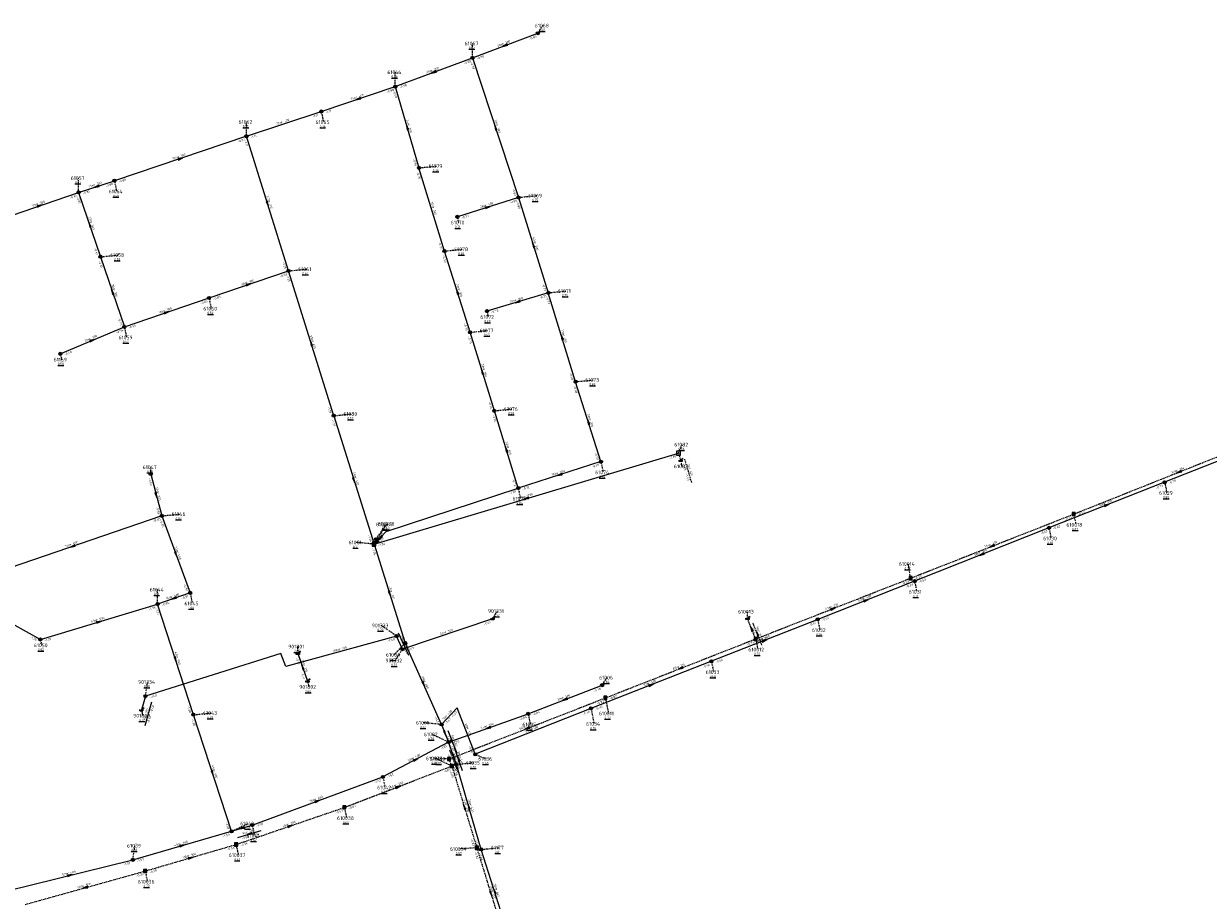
# Model space of a CAD drawing. Extents: x 188323 to 208361, y 565368 to 574910.
# Tile 21 of 256: x 199190 to 199667, y 566438 to 566791. Entities that reach past the tile are written whole.
import ezdxf

# ---------------------------------------------------------------- set-up
doc = ezdxf.new("R2010")
doc.units = 0
for name, pattern in [('BORDER', [1.75, 0.5, -0.25, 0.5, -0.25, 0, -0.25]), ('DASHDOT', [1, 0.5, -0.25, 0, -0.25]), ('DASHED', [0.75, 0.5, -0.25])]:
    doc.linetypes.add(name, pattern=pattern)
doc.layers.get('0').update_dxf_attribs({"linetype": 'CONTINUOUS'})
for name, color, linetype in [('RIO-AFM', 7, 'CONTINUOUS'), ('RIO-BOK', 7, 'CONTINUOUS'), ('RIO-DET', 7, 'CONTINUOUS'), ('RIO-KNP', 7, 'CONTINUOUS'), ('RIO-KNR', 7, 'CONTINUOUS'), ('RIO-LAG', 7, 'CONTINUOUS'), ('RIO-LAG_0B', 7, 'CONTINUOUS'), ('RIO-LAG_1B', 7, 'DASHED'), ('RIO-LAG_4', 7, 'BORDER'), ('RIO-LEN', 7, 'CONTINUOUS'), ('RIO-MVD', 1, 'CONTINUOUS'), ('RIO-VRB', 6, 'DASHDOT'), ('RIO-VRH', 7, 'CONTINUOUS')]:
    doc.layers.add(name, color=color, linetype=linetype)
doc.styles.add('RIO-TXT', font='isocp.shx')

# ---------------------------------------------------------------- blocks, each defined once
blk = doc.blocks.new('L_VHR')
blk.add_lwpolyline([(-0.5, 0), (0.5, 0), (-0.5, 0.15), (-0.5, -0.15), (0.5, 0)])
blk = doc.blocks.new('K_IPG')
blk.add_circle((0, 0), 0.5)
for points in [[(0, 0), (-0.5, 0), (-0.433013, 0.25)], [(0, 0), (-0.433013, -0.25), (-0.5, 0)], [(0, 0), (-0.433013, 0.25), (-0.25, 0.433013)], [(0, 0), (-0.25, -0.433013), (-0.433013, -0.25)], [(0, 0), (-0.25, 0.433013), (0, 0.5)], [(0, 0), (0, -0.5), (-0.25, -0.433013)], [(0, 0), (0, 0.5), (0.25, 0.433013)], [(0, 0), (0.25, 0.433013), (0.433013, 0.25)], [(0, 0), (0.433013, 0.25), (0.5, 0)], [(0, 0), (0.5, 0), (0.433013, -0.25)], [(0, 0), (0.433013, -0.25), (0.25, -0.433013)], [(0, 0), (0.25, -0.433013), (0, -0.5)]]:
    blk.add_solid(points)
at = {"style": 'RIO-TXT', "flags": 1}
blk.add_attdef('KNOOPNAAM', (2, 2), '', height=1, dxfattribs=at)
blk = doc.blocks.new('K_IPR')
blk.add_lwpolyline([(-0.5, -0.5), (0.5, -0.5), (0.5, 0.5), (-0.5, 0.5)], close=True)
blk.add_solid([(-0.5, 0.5), (0.5, 0.5), (-0.5, -0.5), (0.5, -0.5)])
at = {"style": 'RIO-TXT', "flags": 1}
blk.add_attdef('KNOOPNAAM', (2, 2), '', height=1, dxfattribs=at)
blk = doc.blocks.new('K_UTB')
blk.add_lwpolyline([(0.5, 0.15), (0.5, -0.3), (-0.5, -0.3), (-0.5, 0.15), (-0.45, 0.15), (-0.45, -0.25), (0, -0.25), (0.45, -0.25), (0.45, 0.15)], close=True)
blk.add_lwpolyline([(0.85, 0.6), (0.55, 0.65), (0.614828, 0.459583), (0.850842, 0.598937)])
blk.add_arc((0.85, -0.25), 0.85, 90, 180)
at = {"style": 'RIO-TXT', "flags": 1}
blk.add_attdef('KNOOPNAAM', (2, 2), '', height=1, dxfattribs=at)
blk = doc.blocks.new('K_OVL')
for points in [[(0.6, 0.6), (-0.6, 0.6), (-0.6, -0.6), (0.6, -0.6)], [(1, 1.25), (0.474823, 0.983111), (0.413034, 1.369554)]]:
    blk.add_lwpolyline(points, close=True)
blk.add_arc((0.81571, 0.439293), 0.83139, 77.193131, 168.854604)
blk.add_solid([(-0.6, 0.6), (0.6, 0.6), (-0.6, -0.6), (0.6, -0.6)])
at = {"style": 'RIO-TXT', "flags": 1}
blk.add_attdef('KNOOPNAAM', (2, 2), '', height=1, dxfattribs=at)
blk = doc.blocks.new('K_DIV')
for p, q in [((-0.65, 0.65), (-0.65, -0.65)), ((0.65, 0.65), (-0.65, 0.65)), ((0.65, -0.65), (0.65, 0.65)), ((-0.65, -0.65), (0.65, -0.65))]:
    blk.add_line(p, q)
blk = doc.blocks.new('934_06______61001_____61002_')
at = {"layer": 'RIO-LAG_0B'}
blk.add_line((0, 0), (3.608, -9.134), dxfattribs=at)
at = {"layer": 'RIO-VRH', "xscale": 2, "yscale": 2, "zscale": 2, "rotation": 291.5295}
blk.add_blockref('L_VHR', (1.804, -4.567), dxfattribs=at)
at = {"layer": 'RIO-AFM', "style": 'RIO-TXT'}
blk.add_text('r 400', height=0.9, rotation=291.5295, dxfattribs=at).set_placement((1.8724, -3.3784))
at = {"layer": 'RIO-BOK', "style": 'RIO-TXT'}
for s, p in [('-1.67', (-0.7877, -1.8163)), ('-1.81', (0.7997, -5.8341))]:
    blk.add_text(s, height=0.9, rotation=291.5295, dxfattribs=at).set_placement(p)
at = {"layer": 'RIO-LEN', "style": 'RIO-TXT'}
blk.add_text('8m', height=0.9, rotation=291.5295, dxfattribs=at).set_placement((1.2771, -1.8717))
blk = doc.blocks.new('935_06______610039____610010_')
at = {"layer": 'RIO-LAG_1B'}
blk.add_line((0, 0), (-3.51, 9.172), dxfattribs=at)
at = {"layer": 'RIO-AFM', "style": 'RIO-TXT'}
blk.add_text('r 315', height=0.9, rotation=290.9265, dxfattribs=at).set_placement((-1.6733, 5.7741))
at = {"layer": 'RIO-BOK', "style": 'RIO-TXT'}
for p in [(-4.3168, 7.3641), (-2.7717, 3.3298)]:
    blk.add_text('-0.85', height=0.9, rotation=290.9265, dxfattribs=at).set_placement(p)
at = {"layer": 'RIO-LEN', "style": 'RIO-TXT'}
blk.add_text('3m', height=0.9, rotation=290.9265, dxfattribs=at).set_placement((-2.2526, 7.2869))
blk = doc.blocks.new('936_06______610012____610013_')
at = {"layer": 'RIO-LAG_1B'}
blk.add_line((0, 0), (-3.674, 9.108), dxfattribs=at)
at = {"layer": 'RIO-VRH', "xscale": 2, "yscale": 2, "zscale": 2, "rotation": 111.9529}
blk.add_blockref('L_VHR', (-1.837, 4.554), dxfattribs=at)
at = {"layer": 'RIO-AFM', "style": 'RIO-TXT'}
blk.add_text('r 315', height=0.9, rotation=291.9529, dxfattribs=at).set_placement((-1.7765, 5.7431))
at = {"layer": 'RIO-BOK', "style": 'RIO-TXT'}
for s, p in [('-0.45', (-4.4483, 7.2859)), ('-0.35', (-2.8308, 3.2791))]:
    blk.add_text(s, height=0.9, rotation=291.9529, dxfattribs=at).set_placement(p)
at = {"layer": 'RIO-LEN', "style": 'RIO-TXT'}
blk.add_text('9m', height=0.9, rotation=291.9529, dxfattribs=at).set_placement((-2.3829, 7.2453))
blk = doc.blocks.new('937_06______61035_____61002_')
at = {"layer": 'RIO-LAG_0B'}
blk.add_line((0, 0), (-3.294, 9.252), dxfattribs=at)
at = {"layer": 'RIO-VRH', "xscale": 2, "yscale": 2, "zscale": 2, "rotation": 109.5802}
blk.add_blockref('L_VHR', (-1.647, 4.626), dxfattribs=at)
at = {"layer": 'RIO-AFM', "style": 'RIO-TXT'}
blk.add_text('r 400', height=0.9, rotation=289.5802, dxfattribs=at).set_placement((-1.447, 5.5575))
at = {"layer": 'RIO-BOK', "style": 'RIO-TXT'}
for s, p in [('-1.81', (-4.143, 7.4636)), ('-1.54', (-2.6932, 3.3941))]:
    blk.add_text(s, height=0.9, rotation=289.5802, dxfattribs=at).set_placement(p)
at = {"layer": 'RIO-LEN', "style": 'RIO-TXT'}
blk.add_text('10m', height=0.9, rotation=289.5802, dxfattribs=at).set_placement((-2.1719, 7.5922))
blk = doc.blocks.new('977_06______61040_____61041_')
at = {"layer": 'RIO-LAG_0B'}
blk.add_line((0, 0), (9.403, 2.832), dxfattribs=at)
at = {"layer": 'RIO-VRH', "xscale": 2, "yscale": 2, "zscale": 2, "rotation": 196.7609}
blk.add_blockref('L_VHR', (4.7015, 1.416), dxfattribs=at)
at = {"layer": 'RIO-AFM', "style": 'RIO-TXT'}
blk.add_text('r 400', height=0.9, rotation=16.7609, dxfattribs=at).set_placement((3.5231, 1.5834))
at = {"layer": 'RIO-BOK', "style": 'RIO-TXT'}
for s, p in [('-1.59', (1.7441, -0.9368)), ('-1.56', (5.8805, 0.3091))]:
    blk.add_text(s, height=0.9, rotation=16.7609, dxfattribs=at).set_placement(p)
at = {"layer": 'RIO-LEN', "style": 'RIO-TXT'}
blk.add_text('9m', height=0.9, rotation=16.7609, dxfattribs=at).set_placement((1.972, 1.1162))
blk = doc.blocks.new('980_06______61082___c261083_')
at = {"layer": 'RIO-LAG_4'}
blk.add_line((0, 0), (2.757, -9.427), dxfattribs=at)
at = {"layer": 'RIO-AFM', "style": 'RIO-TXT'}
blk.add_text('r 600', height=0.9, rotation=286.2748, dxfattribs=at).set_placement((1.5552, -3.5362))
at = {"layer": 'RIO-BOK', "style": 'RIO-TXT'}
for p in [(-0.9507, -1.7365), (0.2623, -5.8837)]:
    blk.add_text('-1.83', height=0.9, rotation=286.2748, dxfattribs=at).set_placement(p)
at = {"layer": 'RIO-LEN', "style": 'RIO-TXT'}
blk.add_text('3m', height=0.9, rotation=286.2748, dxfattribs=at).set_placement((1.1005, -1.9813))
blk = doc.blocks.new('1374_90______901332____901333_')
at = {"layer": 'RIO-LAG'}
blk.add_line((0, 0), (-4.069, 8.938), dxfattribs=at)
at = {"layer": 'RIO-AFM', "style": 'RIO-TXT'}
blk.add_text('r 300', height=0.9, rotation=294.4587, dxfattribs=at).set_placement((-2.0264, 5.6597))
at = {"layer": 'RIO-LEN', "style": 'RIO-TXT'}
blk.add_text('6m', height=0.9, rotation=294.4587, dxfattribs=at).set_placement((-2.6979, 7.134))
blk = doc.blocks.new('1375_90______901334____901803_')
at = {"layer": 'RIO-LAG'}
blk.add_line((0, 0), (-2.765, -9.424), dxfattribs=at)
at = {"layer": 'RIO-AFM', "style": 'RIO-TXT'}
blk.add_text('r 315', height=0.9, rotation=433.6254, dxfattribs=at).set_placement((-2.1677, -5.6074))
at = {"layer": 'RIO-BOK', "style": 'RIO-TXT'}
for p in [(0.1871, -4.3277), (-1.0279, -8.4744)]:
    blk.add_text('-0.40', height=0.9, rotation=433.6254, dxfattribs=at).set_placement(p)
at = {"layer": 'RIO-LEN', "style": 'RIO-TXT'}
blk.add_text('6m', height=0.9, rotation=433.6254, dxfattribs=at).set_placement((-2.6232, -7.162))

msp = doc.modelspace()

# ---------------------------------------------------------------- linework, layer by layer
at = {"layer": 'RIO-LAG'}
for p, q in [((199330.672, 566581.696), (199453.2, 566618.368)), ((199378.368, 566551.68), (199342.112, 566539.392)), ((199342.112, 566539.392), (199339.696, 566544.704)), ((199299.936, 566537.664), (199303.84, 566526.528)), ((199238.592, 566520.512), (199236.96, 566514.944))]:
    msp.add_line(p, q, dxfattribs=at)
msp.add_lwpolyline([(199339.696, 566544.704), (199295.072, 566532.416), (199293.104, 566537.664), (199238.592, 566520.512)], dxfattribs=at)
at = {"layer": 'RIO-LAG_0B'}
for p, q in [((199370.304, 566777.472), (199396.608, 566787.392)), ((199339.2, 566765.888), (199370.304, 566777.472)), ((199370.304, 566777.472), (199388.8, 566721.28)), ((199309.408, 566755.904), (199339.2, 566765.888)), ((199339.2, 566765.888), (199348.704, 566733.184)), ((199279.296, 566745.92), (199309.408, 566755.904)), ((199279.296, 566745.92), (199226.096, 566728)), ((199296.192, 566691.712), (199279.296, 566745.92)), ((199359.008, 566699.712), (199348.704, 566733.184)), ((199211.696, 566723.328), (199226.096, 566728)), ((199180.304, 566712.576), (199211.696, 566723.328)), ((199211.696, 566723.328), (199220.496, 566697.408)), ((199388.8, 566721.28), (199364.192, 566713.472)), ((199388.8, 566721.28), (199400.8, 566682.88)), ((199369.296, 566667.008), (199359.008, 566699.712)), ((199220.496, 566697.408), (199230.096, 566669.184)), ((199264.192, 566680.832), (199296.192, 566691.712)), ((199314.4, 566633.408), (199296.192, 566691.712)), ((199230.096, 566669.184), (199264.192, 566680.832)), ((199400.8, 566682.88), (199376.096, 566675.52)), ((199411.808, 566647.104), (199400.8, 566682.88)), ((199204.304, 566658.304), (199230.096, 566669.184)), ((199379.104, 566635.392), (199369.296, 566667.008)), ((199422, 566614.912), (199411.808, 566647.104)), ((199314.4, 566633.408), (199330.672, 566581.696)), ((199388.704, 566604.288), (199379.104, 566635.392)), ((199695.504, 566625.088), (199648.992, 566606.592)), ((199422, 566614.912), (199388.704, 566604.288)), ((199240.704, 566609.92), (199245.2, 566593.088)), ((199648.992, 566606.592), (199602.4, 566588.288)), ((199245.2, 566593.088), (199173.408, 566568.576)), ((199245.2, 566593.088), (199256.608, 566562.112)), ((199602.4, 566588.288), (199548.304, 566566.784)), ((199330.672, 566581.696), (199343.2, 566541.888)), ((199548.304, 566566.784), (199509.296, 566551.424)), ((199256.608, 566562.112), (199243.504, 566557.568)), ((199196.304, 566543.296), (199243.504, 566557.568)), ((199257.904, 566513.024), (199243.504, 566557.568)), ((199178.208, 566553.408), (199196.304, 566543.296)), ((199509.296, 566551.424), (199466.496, 566534.528)), ((199357.792, 566509.12), (199343.2, 566541.888)), ((199466.496, 566534.528), (199418, 566515.584)), ((199392.704, 566513.408), (199422.496, 566524.928)), ((199364.112, 566515.776), (199357.792, 566509.12)), ((199360.608, 566502.016), (199392.704, 566513.408)), ((199371.392, 566497.088), (199364.112, 566515.776)), ((199418, 566515.584), (199371.392, 566497.088)), ((199273.296, 566466.112), (199257.904, 566513.024)), ((199357.792, 566509.12), (199360.608, 566502.016)), ((199360.608, 566502.016), (199334.208, 566488)), ((199363.808, 566492.992), (199360.608, 566502.016)), ((199373.792, 566458.816), (199363.808, 566492.992)), ((199281.6, 566468.608), (199334.208, 566488)), ((199233.504, 566454.592), (199273.296, 566466.112)), ((199273.296, 566466.112), (199281.6, 566468.608)), ((199384.608, 566425.024), (199373.792, 566458.816)), ((199182.896, 566442.176), (199233.504, 566454.592))]:
    msp.add_line(p, q, dxfattribs=at)
msp.add_lwpolyline([(199330.672, 566581.696), (199335.552, 566586.752), (199388.704, 566604.288)], dxfattribs=at)
at = {"layer": 'RIO-LAG_1B'}
for p, q in [((199612.368, 566593.792), (199697.344, 566627.712)), ((199546.688, 566568), (199612.368, 566593.792)), ((199484.304, 566543.552), (199546.688, 566568)), ((199484.304, 566543.552), (199481.008, 566551.744)), ((199423.808, 566519.808), (199484.304, 566543.552)), ((199360.864, 566495.232), (199423.808, 566519.808)), ((199361.984, 566492.352), (199360.864, 566495.232)), ((199318.704, 566475.712), (199361.984, 566492.352)), ((199361.984, 566492.352), (199372.016, 566459.456)), ((199275.104, 566460.8), (199318.704, 566475.712)), ((199238.496, 566450.112), (199275.104, 566460.8)), ((199372.016, 566459.456), (199383.424, 566422.4)), ((199190.208, 566436.672), (199238.496, 566450.112))]:
    msp.add_line(p, q, dxfattribs=at)
at = {"layer": 'RIO-LAG_4'}
msp.add_line((199453.2, 566618.368), (199454.096, 566615.36), dxfattribs=at)
at = {"layer": 'RIO-VRB'}
for p, q in [((199396.6, 566787.4), (199398.5764, 566790.4558)), ((199370.3, 566777.5), (199370.2992, 566783.275)), ((199339.2, 566765.9), (199339.1992, 566771.675)), ((199279.3, 566745.9), (199279.2992, 566751.675)), ((199309.4, 566755.9), (199310.2806, 566751.602)), ((199348.7, 566733.2), (199355.775, 566733.9)), ((199211.7, 566723.3), (199211.6992, 566729.075)), ((199226.1, 566728), (199226.9806, 566723.702)), ((199388.8, 566721.3), (199395.875, 566722)), ((199364.2, 566713.5), (199364.7335, 566711.1716)), ((199359, 566699.7), (199366.075, 566700.4)), ((199220.5, 566697.4), (199227.575, 566698.1)), ((199296.2, 566691.7), (199303.275, 566692.4)), ((199264.2, 566680.8), (199265.0806, 566676.502)), ((199400.8, 566682.9), (199407.875, 566683.6)), ((199376.1, 566675.5), (199376.6335, 566673.1716)), ((199230.1, 566669.2), (199230.9806, 566664.902)), ((199369.3, 566667), (199376.375, 566667.7)), ((199204.3, 566658.3), (199204.8335, 566655.9716)), ((199411.8, 566647.1), (199418.875, 566647.8)), ((199314.4, 566633.4), (199321.475, 566634.1)), ((199379.1, 566635.4), (199386.175, 566636.1)), ((199453.2, 566618.4), (199454.7372, 566621.7632)), ((199422, 566614.9), (199422.8806, 566610.602)), ((199454.09, 566615.35), (199454.6235, 566613.0216)), ((199240.7, 566609.9), (199240.6997, 566612.675)), ((199388.7, 566604.3), (199389.5806, 566600.002)), ((199649, 566606.6), (199649.8806, 566602.302)), ((199245.2, 566593.1), (199252.275, 566593.8)), ((199331.4, 566583.7), (199335.9472, 566589.8202)), ((199331.7, 566582.8), (199335.2369, 566589.6275)), ((199612.37, 566593.76), (199613.2506, 566589.462)), ((199602.4, 566588.3), (199603.2806, 566584.002)), ((199330.67, 566581.69), (199323.595, 566582.3878)), ((199546.69, 566568), (199545.8079, 566573.6977)), ((199548.3, 566566.8), (199549.1806, 566562.502)), ((199243.5, 566557.6), (199243.4992, 566563.375)), ((199256.6, 566562.1), (199257.4806, 566557.802)), ((199378.37, 566551.7), (199380.3464, 566554.7558)), ((199481.01, 566551.73), (199481.0097, 566554.505)), ((199509.3, 566551.4), (199510.1806, 566547.102)), ((199339.7, 566544.7), (199333.5719, 566548.9359)), ((199196.3, 566543.3), (199196.8335, 566540.9716)), ((199343.2, 566541.9), (199338.6545, 566537.1784)), ((199484.31, 566543.54), (199485.1906, 566539.242)), ((199299.94, 566537.68), (199299.9397, 566540.455)), ((199342.11, 566539.4), (199339.0747, 566534.8376)), ((199466.5, 566534.5), (199467.3806, 566530.202)), ((199422.5, 566524.9), (199424.4764, 566527.9558)), ((199238.59, 566520.5), (199239.4706, 566526.198)), ((199303.84, 566526.54), (199304.3735, 566524.2116)), ((199423.8, 566519.8), (199425.0276, 566513.5323)), ((199236.96, 566514.95), (199237.4935, 566512.6216)), ((199257.9, 566513), (199264.975, 566513.7)), ((199392.7, 566513.4), (199393.5806, 566509.102)), ((199418, 566515.6), (199419.2276, 566509.3323)), ((199357.8, 566509.1), (199350.725, 566509.7978)), ((199360.6, 566502), (199353.951, 566505.1179)), ((199361.99, 566492.33), (199355.341, 566495.4479)), ((199360.87, 566495.26), (199356.8571, 566495.251)), ((199371.4, 566497.1), (199375.7949, 566495.2623)), ((199363.8, 566493), (199370.875, 566493.7)), ((199334.2, 566488), (199335.0806, 566483.702)), ((199318.7, 566475.7), (199319.5806, 566471.402)), ((199273.3, 566466.1), (199279.9482, 566469.22)), ((199281.6, 566468.6), (199282.4806, 566464.302)), ((199275.1, 566460.8), (199275.9806, 566456.502)), ((199233.5, 566454.6), (199234.3806, 566460.298)), ((199372.01, 566459.48), (199365.0429, 566458.9491)), ((199373.8, 566458.8), (199380.875, 566459.5)), ((199238.5, 566450.1), (199239.3806, 566445.802))]:
    msp.add_line(p, q, dxfattribs=at)

# ---------------------------------------------------------------- block references
at = {"layer": 'RIO-DET'}
for name, p in [('980_06______61082___c261083_', (199455.696, 566615.872)), ('936_06______610012____610013_', (199486.816, 566541.056)), ('1374_90______901332____901333_', (199344.608, 566536.896)), ('1375_90______901334____901803_', (199241.088, 566518.016)), ('934_06______61001_____61002_', (199360.304, 566506.624)), ('935_06______610039____610010_', (199364.496, 566489.856)), ('937_06______61035_____61002_', (199366.304, 566490.496)), ('977_06______61040_____61041_', (199275.808, 566463.616))]:
    msp.add_blockref(name, p, dxfattribs=at)
at = {"layer": 'RIO-KNP', "xscale": 1.25, "yscale": 1.25, "zscale": 1.25}
for name, p in [('K_IPG', (199396.608, 566787.392)), ('K_IPG', (199370.304, 566777.472)), ('K_IPG', (199339.2, 566765.888)), ('K_IPG', (199309.408, 566755.904)), ('K_IPG', (199279.296, 566745.92)), ('K_IPG', (199348.704, 566733.184)), ('K_IPG', (199226.096, 566728)), ('K_IPG', (199211.696, 566723.328)), ('K_IPG', (199388.8, 566721.28)), ('K_IPG', (199364.192, 566713.472)), ('K_IPG', (199359.008, 566699.712)), ('K_IPG', (199220.496, 566697.408)), ('K_IPG', (199296.192, 566691.712)), ('K_IPG', (199264.192, 566680.832)), ('K_IPG', (199400.8, 566682.88)), ('K_IPG', (199376.096, 566675.52)), ('K_IPG', (199230.096, 566669.184)), ('K_IPG', (199369.296, 566667.008)), ('K_IPG', (199204.304, 566658.304)), ('K_IPG', (199411.808, 566647.104)), ('K_IPG', (199314.4, 566633.408)), ('K_IPG', (199379.104, 566635.392)), ('K_DIV', (199453.2, 566618.368)), ('K_IPG', (199422, 566614.912)), ('K_UTB', (199454.096, 566615.36)), ('K_IPG', (199240.704, 566609.92)), ('K_IPG', (199388.704, 566604.288)), ('K_IPG', (199648.992, 566606.592)), ('K_IPR', (199612.368, 566593.792)), ('K_IPG', (199245.2, 566593.088)), ('K_IPG', (199602.4, 566588.288)), ('K_OVL', (199330.672, 566581.696)), ('K_IPG', (199331.392, 566583.68)), ('K_IPG', (199331.696, 566582.784)), ('K_IPR', (199546.688, 566568)), ('K_IPG', (199548.304, 566566.784)), ('K_IPG', (199256.608, 566562.112)), ('K_IPG', (199243.504, 566557.568)), ('K_UTB', (199378.368, 566551.68)), ('K_UTB', (199481.008, 566551.744)), ('K_IPG', (199509.296, 566551.424)), ('K_IPG', (199196.304, 566543.296)), ('K_IPG', (199339.696, 566544.704)), ('K_IPG', (199343.2, 566541.888)), ('K_IPR', (199484.304, 566543.552)), ('K_UTB', (199299.936, 566537.664)), ('K_IPG', (199342.112, 566539.392)), ('K_IPG', (199466.496, 566534.528)), ('K_UTB', (199303.84, 566526.528)), ('K_IPG', (199422.496, 566524.928)), ('K_IPG', (199238.592, 566520.512)), ('K_IPR', (199423.808, 566519.808)), ('K_UTB', (199236.96, 566514.944)), ('K_IPG', (199257.904, 566513.024)), ('K_IPG', (199392.704, 566513.408)), ('K_IPG', (199418, 566515.584)), ('K_IPG', (199357.792, 566509.12)), ('K_IPG', (199360.608, 566502.016)), ('K_IPR', (199360.864, 566495.232)), ('K_IPG', (199371.392, 566497.088)), ('K_IPR', (199361.984, 566492.352)), ('K_IPG', (199363.808, 566492.992)), ('K_IPG', (199334.208, 566488)), ('K_IPR', (199318.704, 566475.712)), ('K_IPG', (199273.296, 566466.112)), ('K_IPG', (199281.6, 566468.608)), ('K_IPR', (199275.104, 566460.8)), ('K_IPR', (199372.016, 566459.456)), ('K_IPG', (199373.792, 566458.816)), ('K_IPG', (199233.504, 566454.592)), ('K_IPR', (199238.496, 566450.112))]:
    msp.add_blockref(name, p, dxfattribs=at)
at = {"layer": 'RIO-VRH', "xscale": 2, "yscale": 2, "zscale": 2}
for p, rotation in [((199383.45, 566782.45), 200.6255), ((199354.75, 566771.7), 200.453), ((199324.3, 566760.9), 198.5484), ((199343.95, 566749.55), 466.2071), ((199379.55, 566749.4), 468.2278), ((199252.7, 566736.95), 378.5945), ((199218.9, 566725.65), 198.0743), ((199196, 566717.95), 18.8154), ((199287.75, 566718.8), 287.3252), ((199376.5, 566717.4), 377.5906), ((199216.1, 566710.35), 468.7733), ((199394.8, 566702.1), 467.3614), ((199280.2, 566686.25), 18.8082), ((199225.3, 566683.3), 468.8071), ((199364.15, 566683.35), 107.4909), ((199247.15, 566675), 18.7852), ((199388.45, 566679.2), 196.6763), ((199406.3, 566665), 107.0876), ((199217.2, 566663.75), 22.9008), ((199305.3, 566662.55), 107.3446), ((199374.2, 566651.2), 107.2374), ((199416.9, 566631), 107.584), ((199383.9, 566619.85), 107.1618), ((199322.535, 566607.545), 287.4729), ((199405.35, 566609.6), 197.6554), ((199654.86, 566610.72), 201.7574), ((199242.95, 566601.5), 285.0026), ((199391.935, 566600.045), 196.6765), ((199625.7, 566597.45), 381.438), ((199333.115, 566584.205), 225.8039), ((199209.3, 566580.85), 198.8391), ((199579.53, 566580.88), 201.4132), ((199250.9, 566577.6), 290.1976), ((199575.35, 566577.55), 201.6713), ((199336.935, 566561.795), 287.4867), ((199250.05, 566559.85), 198.9563), ((199515.5, 566555.77), 21.4086), ((199528.8, 566559.1), 381.5455), ((199219.9, 566550.45), 16.8533), ((199482.66, 566547.635), 111.9529), ((199487.9, 566542.95), 381.5449), ((199250.7, 566535.3), 287.901), ((199301.89, 566532.11), 469.3018), ((199454.055, 566531.67), 201.4195), ((199350.5, 566525.5), 294.0016), ((199442.25, 566525.05), 381.2883), ((199407.6, 566519.15), 201.0998), ((199376.65, 566507.7), 199.55), ((199359.2, 566505.55), 291.5295), ((199392.335, 566507.53), 201.3015), ((199347.4, 566495), 387.9343), ((199362.2, 566497.5), 109.5802), ((199265.6, 566489.55), 288.1853), ((199340.345, 566484.015), 21.0123), ((199307.9, 566478.3), 20.243), ((199367, 566475.905), 466.9703), ((199368.8, 566475.9), 106.3062), ((199277.45, 566467.35), 196.7609), ((199296.9, 566468.25), 18.8656), ((199253.4, 566460.35), 16.1147), ((199256.8, 566455.45), 16.2946), ((199208.2, 566448.4), 13.7681), ((199214.35, 566443.4), 195.5042), ((199377.715, 566440.945), 287.1155), ((199379.2, 566441.9), 107.7274)]:
    msp.add_blockref('L_VHR', p, dxfattribs=dict(at, rotation=rotation))

# ---------------------------------------------------------------- texts
at = {"layer": 'RIO-AFM', "style": 'RIO-TXT'}
for s, rotation, p in [('r 300', 20.6256, (199382.5156, 566782.6325)), ('r 300', 20.453, (199353.816, 566771.8853)), ('r 400', 18.5484, (199323.373, 566761.1163)), ('r 400', 18.376, (199293.4234, 566751.119)), ('r 300', 286.2071, (199344.214, 566750.4704)), ('r 300', 288.2278, (199379.7888, 566750.332)), ('r 300', 378.5945, (199251.7668, 566737.1818)), ('r 300', 18.0743, (199217.9746, 566725.8739)), ('r 300', 18.8154, (199195.0721, 566718.162)), ('r 400', 287.3252, (199288.0027, 566719.7279)), ('r 300', 377.5906, (199375.5738, 566717.6389)), ('r 300', 287.0981, (199354.0998, 566717.3748)), ('r 300', 288.7733, (199216.3205, 566711.2807)), ('r 300', 287.3614, (199395.0472, 566703.0263)), ('r 300', 18.8082, (199279.2719, 566686.4621)), ('r 300', 288.8071, (199225.5206, 566684.2311)), ('r 300', 287.4909, (199364.3932, 566684.2765)), ('r 300', 376.6763, (199387.5278, 566679.4537)), ('r 300', 18.7852, (199246.2222, 566675.2125)), ('r 300', 22.9008, (199216.2593, 566663.8954)), ('r 200', 287.0876, (199406.5507, 566665.9251)), ('r 400', 287.3446, (199305.5537, 566663.4784)), ('r 300', 287.2374, (199374.447, 566652.1253)), ('r 200', 287.584, (199417.1416, 566631.9269)), ('r 300', 287.1618, (199384.148, 566620.775)), ('r 400', 287.4729, (199322.7846, 566608.473)), ('r 200', 377.6555, (199404.4229, 566609.8407)), ('r 200', 21.7574, (199653.9222, 566610.884)), ('r 300', 285.0026, (199243.2281, 566602.4134)), ('r 1250', 16.6765, (199391.0157, 566600.2915)), ('r 400', 381.438, (199624.7572, 566597.6334)), ('r 200', 45.8039, (199332.1919, 566583.9727)), ('r 400', 378.8391, (199208.3637, 566581.0837)), ('r 200', 21.4132, (199578.593, 566581.0496)), ('r 400', 290.1976, (199251.0988, 566578.5368)), ('r 400', 381.6713, (199574.4055, 566577.732)), ('r 400', 378.9563, (199249.1198, 566560.0633)), ('r 400', 287.4867, (199337.1806, 566562.7219)), ('r 400', 381.5455, (199527.8579, 566559.2793)), ('r 250', 21.4086, (199514.5634, 566555.9398)), ('r 500', 16.8533, (199218.9796, 566550.6936)), ('r 300', 378.7359, (199359.3082, 566545.7742)), ('r 400', 381.5449, (199486.9572, 566543.1304)), ('r 315', 375.4185, (199316.7272, 566538.8971)), ('r 500', 287.901, (199250.9405, 566536.2291)), ('r 315', 289.3018, (199302.0971, 566533.0415)), ('r 315', 21.4195, (199453.1182, 566531.8396)), ('r 400', 294.0016, (199350.6371, 566526.4483)), ('r 400', 381.2883, (199441.3075, 566525.2365)), ('r 300', 21.0998, (199406.6639, 566519.3247)), ('r 400', 406.6268, (199359.8481, 566511.9996)), ('r 300', 19.55, (199375.7194, 566507.9001)), ('r 315', 21.3015, (199391.3985, 566507.7015)), ('r 400', 381.6507, (199393.7563, 566506.5299)), ('r 125', 291.3255, (199367.9316, 566507.3787)), ('r 400', 387.9343, (199346.4455, 566495.0699)), ('r 500', 288.1853, (199265.8366, 566490.4808)), ('r 300', 21.0123, (199339.4095, 566484.1912)), ('r 400', 20.243, (199306.9668, 566478.4888)), ('r 200', 286.9703, (199367.2518, 566476.829)), ('r 400', 286.3062, (199369.0629, 566476.821)), ('r 300', 18.8656, (199295.9716, 566468.4611)), ('r 400', 16.1147, (199252.4831, 566460.6055)), ('r 300', 16.2946, (199255.8823, 566455.7026)), ('r 400', 13.7681, (199207.2942, 566448.6928)), ('r 300', 15.5042, (199213.4357, 566443.6652)), ('r 200', 287.1155, (199377.9657, 566441.8701)), ('r 400', 287.7274, (199379.4398, 566442.8275))]:
    msp.add_text(s, height=0.9, rotation=rotation, dxfattribs=at).set_placement(p)
at = {"layer": 'RIO-BOK', "style": 'RIO-TXT'}
for s, rotation, p in [('-0.85', 20.6256, (199393.2553, 566784.6451)), ('-0.89', 20.453, (199366.9467, 566774.755)), ('-0.89', 288.2278, (199369.409, 566775.7321)), ('-0.89', 20.6256, (199372.1032, 566776.6829)), ('-0.98', 20.453, (199341.0008, 566765.0775)), ('-0.98', 18.5484, (199335.7581, 566763.2683)), ('-0.98', 286.2071, (199338.2472, 566764.1646)), ('-1.11', 18.5484, (199311.1724, 566755.0181)), ('-1.11', 18.376, (199305.9497, 566753.2785)), ('-0.87', 378.5945, (199275.85, 566743.2969)), ('-1.11', 287.3252, (199278.3813, 566744.1464)), ('-1.11', 18.376, (199281.0698, 566745.0127)), ('-0.90', 286.2071, (199346.2302, 566736.7513)), ('-0.80', 378.5945, (199227.8737, 566727.1206)), ('-0.90', 287.0981, (199347.7743, 566731.45)), ('-0.81', 18.0743, (199213.4651, 566722.4034)), ('-0.80', 18.0743, (199222.636, 566725.3967)), ('-0.80', 288.2278, (199386.2214, 566724.7676)), ('-0.81', 18.8154, (199208.2705, 566720.6523)), ('-0.81', 288.7733, (199210.8259, 566721.5237)), ('-0.80', 377.5906, (199385.3104, 566718.7393)), ('-0.80', 287.3614, (199387.8824, 566719.5458)), ('-0.77', 377.5906, (199365.958, 566712.5897)), ('-0.61', 288.7733, (199217.8695, 566700.8359)), ('-0.90', 287.0981, (199356.4756, 566703.2133)), ('-0.61', 288.8071, (199219.6269, 566695.6232)), ('-1.25', 287.3252, (199293.6749, 566695.2073)), ('-0.90', 287.4909, (199358.0863, 566697.9437)), ('-0.83', 18.8082, (199292.7697, 566689.0526)), ('-1.25', 287.3446, (199295.2818, 566689.946)), ('-0.73', 287.3614, (199398.2628, 566686.4023)), ('-0.65', 18.8082, (199265.9764, 566679.9261)), ('-0.73', 376.6763, (199397.2703, 566680.3954)), ('-0.73', 287.0876, (199399.874, 566681.1502)), ('-0.65', 18.7852, (199260.7691, 566678.1541)), ('-0.78', 376.6763, (199377.8433, 566674.5617)), ('-0.55', 288.8071, (199227.469, 566672.635)), ('-0.75', 287.4909, (199366.7511, 566670.4959)), ('-0.54', 22.9008, (199226.8678, 566666.3147)), ('-0.55', 18.7852, (199231.8761, 566668.3254)), ('-0.75', 287.2374, (199368.3786, 566665.2478)), ('-0.48', 22.9008, (199206.1343, 566657.5551)), ('-0.68', 287.0876, (199409.2777, 566650.6143)), ('-0.68', 287.584, (199410.8892, 566645.3422)), ('-0.74', 287.2374, (199376.5659, 566638.9068)), ('-1.19', 287.3446, (199311.8763, 566636.9074)), ('-0.74', 287.1618, (199378.1763, 566633.649)), ('-1.19', 287.4729, (199313.4858, 566631.644)), ('-0.59', 287.584, (199419.4451, 566618.3917)), ('-0.59', 377.6555, (199418.5121, 566612.3411)), ('-1.60', 16.6765, (199449.6741, 566615.8821)), ('-0.82', 285.0026, (199239.7109, 566608.185)), ('-0.72', 287.1618, (199386.1701, 566607.8103)), ('-0.72', 377.6555, (199390.4591, 566603.3917)), ('-0.70', 381.438, (199645.685, 566603.8254)), ('-0.70', 381.6929, (199650.8187, 566605.8178)), ('-1.29', 18.3036, (199385.2465, 566601.6829)), ('-0.85', 285.0026, (199242.7951, 566596.6999)), ('-0.33', 21.7574, (199614.189, 566592.9787)), ('-0.85', 378.8391, (199241.7568, 566590.4939)), ('-0.85', 290.1976, (199244.3703, 566591.3025)), ('-0.33', 21.4132, (199609.0631, 566590.9592)), ('-1.24', 287.4729, (199328.1344, 566585.1899)), ('-0.62', 381.6713, (199599.0942, 566585.5167)), ('-0.62', 381.438, (199604.2152, 566587.5097)), ('-1.24', 287.4867, (199329.7562, 566579.9338)), ('-1.82', 16.6765, (199332.4127, 566580.7506)), ('-1.76', 45.8039, (199332.6495, 566581.7178)), ('-0.91', 290.1976, (199253.8881, 566565.4712)), ('-0.35', 21.4086, (199543.3837, 566565.1998)), ('-0.69', 381.5455, (199544.9921, 566564.0144)), ('-0.35', 21.4132, (199548.5043, 566567.2078)), ('-0.69', 381.6713, (199550.1184, 566566.0171)), ('-0.91', 378.9563, (199253.1755, 566559.4499)), ('-1.34', 16.8533, (199239.9812, 566555.0711)), ('-0.94', 378.9563, (199245.2792, 566556.7318)), ('-1.34', 287.901, (199242.5989, 566555.8372)), ('-0.57', 381.5455, (199511.1166, 566550.6131)), ('-0.67', 378.7359, (199374.9303, 566549.0777)), ('-0.57', 381.5449, (199505.9908, 566548.6167)), ('-1.29', 330.8409, (199192.043, 566544.0843)), ('-1.29', 16.8533, (199198.0456, 566542.366)), ('-0.40', 375.4185, (199336.1128, 566542.286)), ('-1.29', 287.4867, (199340.656, 566545.3969)), ('-0.78', 21.4195, (199481.004, 566540.7391)), ('-0.34', 21.4086, (199486.1242, 566542.7476)), ('-1.29', 294.0016, (199342.4914, 566540.0514)), ('-0.67', 378.7359, (199343.8859, 566538.525)), ('-0.51', 289.3018, (199299.0823, 566535.8957)), ('-0.54', 381.2883, (199463.1773, 566531.7353)), ('-0.54', 381.5449, (199468.3166, 566533.7131)), ('-0.41', 289.3018, (199301.1684, 566529.949)), ('-0.78', 21.0998, (199419.1779, 566522.1173)), ('-0.40', 377.479, (199240.3463, 566519.5862)), ('-0.82', 21.3015, (199420.4881, 566517.0058)), ('-0.82', 21.4195, (199425.6144, 566519.008)), ('-1.38', 287.901, (199255.334, 566516.4793)), ('-1.67', 406.6268, (199362.3104, 566511.8408)), ('-0.84', 21.0998, (199394.51, 566512.5978)), ('-0.40', 381.6507, (199414.6949, 566512.813)), ('-0.40', 381.2883, (199419.8131, 566514.8049)), ('-1.38', 288.1853, (199257.0077, 566511.2328)), ('-1.45', 294.0016, (199354.8721, 566512.2846)), ('-1.67', 406.6268, (199359.7789, 566509.1575)), ('-0.84', 19.55, (199389.3045, 566510.7085)), ('-1.81', 387.9343, (199357.6263, 566498.8568)), ('-1.03', 19.55, (199362.3876, 566501.1492)), ('-0.40', 291.3255, (199368.6149, 566500.4136)), ('-0.85', 21.3015, (199362.6828, 566494.4642)), ('-1.62', 387.9343, (199336.0929, 566487.4202)), ('-0.83', 21.0123, (199358.6642, 566489.5526)), ('-0.85', 286.9703, (199361.0604, 566490.5821)), ('-1.54', 286.3062, (199362.8502, 566491.263)), ('-1.62', 20.243, (199330.837, 566485.2675)), ('-0.67', 21.0123, (199320.5087, 566474.8951)), ('-0.67', 18.8656, (199315.2722, 566473.0491)), ('-1.59', 288.1853, (199270.7181, 566469.5676)), ('-1.56', 20.243, (199283.3978, 566467.7709)), ('-1.59', 16.1147, (199269.7494, 566463.6168)), ('-0.56', 18.8656, (199276.8773, 566459.9279)), ('-0.83', 286.9703, (199369.4932, 566462.9983)), ('-1.44', 286.3062, (199371.325, 566462.3473)), ('-0.56', 16.2946, (199271.5573, 566458.3057)), ('-0.83', 287.1155, (199371.0848, 566457.7297)), ('-1.44', 287.7274, (199372.8936, 566457.0399)), ('-1.57', 13.7681, (199229.8506, 566452.2643)), ('-1.57', 16.1147, (199235.2334, 566453.6436)), ('-0.39', 15.5042, (199234.9229, 566447.6547)), ('-0.39', 16.2946, (199240.2364, 566449.149))]:
    msp.add_text(s, height=0.9, rotation=rotation, dxfattribs=at).set_placement(p)
at = {"layer": 'RIO-KNR', "style": 'RIO-TXT'}
for s, p in [('61068', (199395.3889, 566789.7058)), ('61067', (199367.1117, 566782.525)), ('61066', (199336.0117, 566770.925)), ('61062', (199276.1117, 566750.925)), ('61065', (199307.0931, 566750.852)), ('61079', (199352.5875, 566733.15)), ('61057', (199208.5117, 566728.325)), ('61064', (199223.7931, 566722.952)), ('61069', (199392.6875, 566721.25)), ('61070', (199361.546, 566710.4216)), ('61078', (199362.8875, 566699.65)), ('61058', (199224.3875, 566697.35)), ('61061', (199300.0875, 566691.65)), ('61071', (199404.6875, 566682.85)), ('61060', (199261.8931, 566675.752)), ('61072', (199373.446, 566672.4216)), ('61077', (199373.1875, 566666.95)), ('61059', (199227.7931, 566664.152)), ('61169', (199201.646, 566655.2216)), ('61073', (199415.6875, 566647.05)), ('61080', (199318.2875, 566633.35)), ('61076', (199382.9875, 566635.35)), ('61082', (199451.5497, 566621.0132)), ('61047', (199237.5122, 566611.925)), ('61083', (199451.436, 566612.2716)), ('61074', (199419.6931, 566609.852)), ('61075', (199386.3931, 566599.252)), ('61029', (199646.6931, 566601.552)), ('61046', (199249.0875, 566593.05)), ('610067', (199331.4119, 566588.8775)), ('610068', (199332.1222, 566589.0702)), ('610018', (199609.4256, 566588.712)), ('61030', (199600.0931, 566583.252)), ('61081', (199320.4075, 566581.6378)), ('610014', (199541.9829, 566572.9477)), ('61044', (199240.3117, 566562.625)), ('61031', (199545.9931, 566561.752)), ('61045', (199254.2931, 566557.052)), ('901331', (199376.5214, 566554.0058)), ('610013', (199477.1847, 566553.755)), ('901333', (199329.7469, 566548.1859)), ('61032', (199506.9931, 566546.352)), ('61050', (199193.646, 566540.2216)), ('901801', (199296.1147, 566539.705)), ('61084', (199335.467, 566536.4284)), ('610012', (199481.3656, 566538.492)), ('901332', (199335.2497, 566534.0876)), ('61006', (199421.2889, 566527.2058)), ('61033', (199464.1931, 566529.452)), ('901334', (199235.6456, 566525.448)), ('901802', (199300.5485, 566523.4616)), ('901803', (199233.6685, 566511.8716)), ('61043', (199261.7875, 566512.95)), ('610011', (199421.2026, 566512.7823)), ('61001', (199347.5375, 566509.0478)), ('61005', (199390.3931, 566508.352)), ('61034', (199416.0401, 566508.5823)), ('61002', (199350.7635, 566504.3679)), ('610039', (199351.516, 566494.6979)), ('610010', (199353.0321, 566494.501)), ('61035', (199367.6875, 566492.95)), ('61036', (199372.6074, 566494.5123)), ('61042', (199331.8931, 566482.952)), ('610038', (199315.7556, 566470.652)), ('61040', (199276.7607, 566468.47)), ('61039', (199231.1931, 566459.548)), ('61041', (199279.2931, 566463.552)), ('610037', (199272.1556, 566455.752)), ('610054', (199361.2179, 566458.1991)), ('61177', (199377.6875, 566458.75)), ('610036', (199235.5556, 566445.052))]:
    msp.add_text(s, height=1.5, dxfattribs=at).set_placement(p)
at = {"layer": 'RIO-LEN', "style": 'RIO-TXT'}
for s, rotation, p in [('28m', 20.6256, (199380.4941, 566781.8716)), ('33m', 20.453, (199351.7922, 566771.1304)), ('31m', 18.5484, (199321.3253, 566760.4292)), ('32m', 18.376, (199291.3736, 566750.438)), ('34m', 286.2071, (199343.61, 566752.5443)), ('59m', 288.2278, (199379.1121, 566752.3832)), ('56m', 378.5945, (199249.72, 566736.4917)), ('15m', 18.0743, (199215.9212, 566725.2037)), ('33m', 18.8154, (199193.0275, 566717.4653)), ('57m', 287.3252, (199287.3584, 566721.7895)), ('35m', 287.0981, (199353.4637, 566719.4391)), ('26m', 377.5906, (199373.5152, 566716.9847)), ('27m', 288.7733, (199215.6243, 566713.3255)), ('40m', 287.3614, (199394.4016, 566705.0876)), ('30m', 288.8071, (199224.8232, 566686.2755)), ('34m', 18.8082, (199277.2273, 566685.7656)), ('34m', 287.4909, (199363.743, 566686.3363)), ('26m', 376.6763, (199385.4591, 566678.8325)), ('36m', 18.7852, (199244.1773, 566674.5169)), ('61m', 287.3446, (199304.9087, 566665.5399)), ('37m', 287.0876, (199405.915, 566667.9894)), ('28m', 22.9008, (199214.2696, 566663.0548)), ('33m', 287.2374, (199373.8059, 566654.188)), ('34m', 287.584, (199416.488, 566633.9857)), ('33m', 287.1618, (199383.5096, 566622.8385)), ('54m', 287.4729, (199322.135, 566610.5331)), ('35m', 377.6555, (199402.3651, 566609.1842)), ('92m', 21.7574, (199651.9161, 566610.0833)), ('17m', 285.0026, (199242.6679, 566604.4995)), ('128m', 16.6765, (199388.4292, 566599.5166)), ('50m', 381.438, (199622.7472, 566596.8426)), ('76m', 378.8391, (199206.3198, 566580.3848)), ('33m', 290.1976, (199250.3521, 566580.5636)), ('63m', 45.8039, (199330.6862, 566582.424)), ('71m', 21.4132, (199576.5821, 566580.2609)), ('58m', 381.6713, (199572.3987, 566576.933)), ('14m', 378.9563, (199247.0775, 566559.3602)), ('42m', 287.4867, (199336.5305, 566564.7818)), ('67m', 21.4086, (199512.5524, 566555.1513)), ('42m', 381.5455, (199525.8493, 566558.4847)), ('49m', 16.8533, (199216.9124, 566550.0673)), ('38m', 378.7359, (199357.2631, 566545.079)), ('46m', 381.5449, (199484.9487, 566542.3359)), ('47m', 287.901, (199250.2755, 566538.2842)), ('109m', 375.4185, (199314.1248, 566538.1775)), ('12m', 289.3018, (199301.3821, 566535.0797)), ('65m', 21.4195, (199451.1075, 566531.0507)), ('36m', 294.0016, (199349.7575, 566528.421)), ('52m', 381.2883, (199439.2954, 566524.4509)), ('32m', 21.0998, (199404.6488, 566518.547)), ('9m', 406.6268, (199358.7364, 566510.8212)), ('20m', 291.3255, (199367.1451, 566509.3904)), ('34m', 19.55, (199373.6839, 566507.1772)), ('68m', 21.3015, (199389.3861, 566506.9167)), ('50m', 381.6507, (199391.7493, 566505.7316)), ('30m', 387.9343, (199344.5379, 566494.0568)), ('49m', 288.1853, (199265.1614, 566492.5326)), ('46m', 21.0123, (199337.3931, 566483.4167)), ('56m', 20.243, (199304.9403, 566477.7413)), ('34m', 286.9703, (199366.6203, 566478.8946)), ('36m', 286.3062, (199368.4553, 566478.8938)), ('46m', 18.8656, (199293.9276, 566467.7626)), ('41m', 16.1147, (199250.4079, 566460.0059)), ('38m', 16.2946, (199253.8091, 566455.0965)), ('52m', 13.7681, (199205.1963, 566448.1787)), ('50m', 15.5042, (199211.3543, 566443.0878)), ('39m', 287.1155, (199377.329, 566443.9341)), ('35m', 287.7274, (199378.7811, 566444.8846))]:
    msp.add_text(s, height=0.9, rotation=rotation, dxfattribs=at).set_placement(p)
at = {"layer": 'RIO-MVD', "style": 'RIO-TXT'}
for s, p in [('%%U0.68', (199397.0464, 566788.3058)), ('%%U0.67', (199368.7692, 566781.125)), ('%%U0.46', (199337.6692, 566769.525)), ('%%U0.35', (199277.7692, 566749.525)), ('%%U0.36', (199308.7506, 566749.452)), ('%%U0.38', (199354.245, 566731.75)), ('%%U0.57', (199210.1692, 566726.925)), ('%%U0.48', (199225.4506, 566721.552)), ('%%U0.75', (199394.345, 566719.85)), ('%%U0.51', (199363.2035, 566709.0216)), ('%%U0.45', (199364.545, 566698.25)), ('%%U0.53', (199226.045, 566695.95)), ('%%U0.46', (199301.745, 566690.25)), ('%%U0.75', (199406.345, 566681.45)), ('%%U0.50', (199263.5506, 566674.352)), ('%%U0.69', (199375.1035, 566671.0216)), ('%%U0.45', (199374.845, 566665.55)), ('%%U0.52', (199229.4506, 566662.752)), ('%%U0.58', (199203.3035, 566653.8216)), ('%%U0.65', (199417.345, 566645.65)), ('%%U0.57', (199319.945, 566631.95)), ('%%U0.58', (199384.645, 566633.95)), ('%%U0.56', (199453.2072, 566619.6132)), ('%%U0.90', (199239.1697, 566610.525)), ('%%U0.70', (199421.3506, 566608.452)), ('%%U0.80', (199648.3506, 566600.152)), ('%%U0.84', (199388.0506, 566597.852)), ('%%U0.82', (199250.745, 566591.65)), ('%%U0.70', (199333.7069, 566587.4775)), ('%%U0.69', (199334.4172, 566587.6702)), ('%%U0.87', (199611.7206, 566587.312)), ('%%U0.71', (199322.065, 566580.2378)), ('%%U0.81', (199601.7506, 566581.852)), ('%%U0.77', (199544.2779, 566571.5477)), ('%%U0.81', (199241.9692, 566561.225)), ('%%U0.71', (199547.6506, 566560.352)), ('%%U1.00', (199255.9506, 566555.652)), ('%%U0.72', (199378.8164, 566552.6058)), ('%%U0.70', (199332.0419, 566546.7859)), ('%%U0.74', (199508.6506, 566544.952)), ('%%U0.82', (199195.3035, 566538.8216)), ('%%U0.66', (199298.4097, 566538.305)), ('%%U0.78', (199483.6606, 566537.092)), ('%%U0.77', (199337.1245, 566535.0284)), ('%%U0.70', (199337.5447, 566532.6876)), ('%%U0.68', (199465.8506, 566528.052)), ('%%U0.90', (199237.9406, 566524.048)), ('%%U0.66', (199302.8435, 566522.0616)), ('%%U0.84', (199422.9464, 566525.8058)), ('%%U0.72', (199235.9635, 566510.4716)), ('%%U0.83', (199263.445, 566511.55)), ('%%U0.72', (199349.195, 566507.6478)), ('%%U0.72', (199423.4976, 566511.3823)), ('%%U0.78', (199352.421, 566502.9679)), ('%%U0.79', (199392.0506, 566506.952)), ('%%U0.76', (199417.6976, 566507.1823)), ('%%U0.82', (199353.811, 566493.2979)), ('%%U0.86', (199355.3271, 566493.101)), ('%%U0.68', (199374.2649, 566493.1123)), ('%%U0.82', (199369.345, 566491.55)), ('%%U0.67', (199333.5506, 566481.552)), ('%%U0.60', (199318.0506, 566469.252)), ('%%U0.78', (199278.4182, 566467.07)), ('%%U0.67', (199280.9506, 566462.152)), ('%%U0.78', (199232.8506, 566458.148)), ('%%U0.57', (199363.5129, 566456.7991)), ('%%U0.61', (199379.345, 566457.35)), ('%%U0.61', (199274.4506, 566454.352)), ('%%U0.73', (199237.8506, 566443.652))]:
    msp.add_text(s, height=0.9, dxfattribs=at).set_placement(p)

doc.saveas('drawing.dxf')
